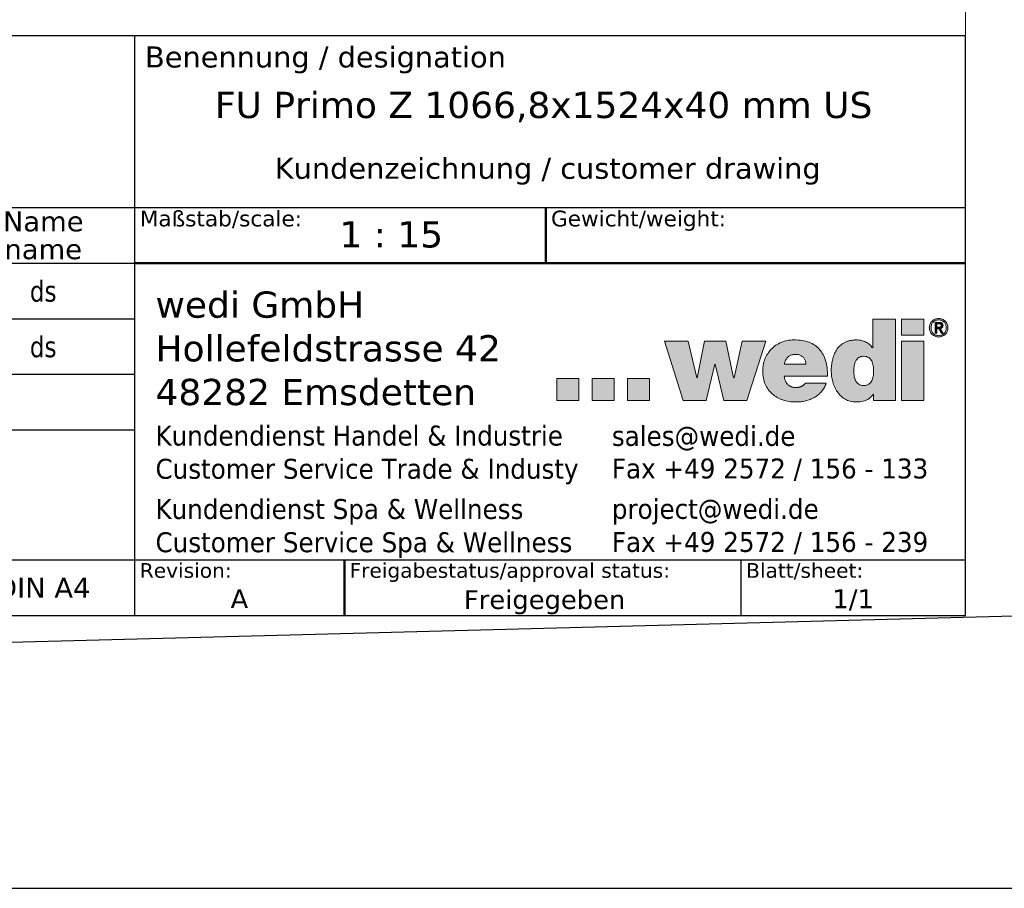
# Model space of a CAD drawing. Header units: millimetres. Extents: x -11430 to 11430, y -300 to 4365.
# Tile 3 of 31: x 1708 to 3116, y -300 to 942. Entities that reach past the tile are written whole.
import ezdxf
from ezdxf.enums import TextEntityAlignment as Align

# ---------------------------------------------------------------- set-up
doc = ezdxf.new("R2010")
doc.units = ezdxf.units.MM
doc.header["$LTSCALE"] = 15
for name, color, linetype, lineweight in [('AM_BOR', 7, 'Continuous', 25), ('Ebene 1', 7, 'Continuous', 25), ('Rahmen (ISO)', 7, 'Continuous', 70), ('Schraffur (ISO)', 7, 'Continuous', 18), ('Titel (ISO)', 7, 'Continuous', 50)]:
    doc.layers.add(name, color=color, linetype=linetype, lineweight=lineweight)
doc.styles.add('Notiztext 3.5', font='verdana.ttf')
doc.styles.add('Pfeiltext', font='verdana.ttf')
doc.styles.get("Standard").update_dxf_attribs({"font": 'verdana.ttf'})
doc.styles.add('Textstil119', font='verdana.ttf')
doc.styles.add('Textstil120', font='verdana.ttf')
doc.styles.add('Textstil47', font='verdana.ttf')
doc.styles.add('Textstil48', font='verdana.ttf')
doc.styles.add('Textstil61', font='verdana.ttf')
doc.styles.add('Textstil64', font='verdana.ttf', dxfattribs={"width": 0.8})
doc.styles.add('Textstil75', font='verdana.ttf')
doc.styles.add('Textstil82', font='verdana.ttf')

# ---------------------------------------------------------------- blocks, each defined once
blk = doc.blocks.new('Ränder wedi_Zeichnungsrahmen')
at = {"layer": 'Rahmen (ISO)', "color": 208, "lineweight": 18, "true_color": 0x400040}
for p, q in [((204, 6), (204, 291)), ((20, 6), (204, 6))]:
    blk.add_line(p, q, dxfattribs=at)
blk = doc.blocks.new('Schriftfelder wedi Standard - Inch_Zoll ohne Toleranz')
at = {"layer": 'Schraffur (ISO)'}
h = blk.add_hatch(color=256, dxfattribs=at)
edge = h.paths.add_edge_path(flags=0)
edge.add_spline(control_points=[(-14.527, 20.668), (-14.439, 20.669), (-14.272, 20.686), (-14.05, 20.781), (-13.88, 20.929), (-13.756, 21.117), (-13.67, 21.333), (-13.597, 21.652), (-13.571, 22.068), (-13.597, 22.484), (-13.67, 22.799), (-13.756, 23.014), (-13.88, 23.201), (-14.05, 23.349), (-14.272, 23.443), (-14.527, 23.47), (-14.781, 23.443), (-15.002, 23.349), (-15.172, 23.201), (-15.296, 23.014), (-15.381, 22.799), (-15.454, 22.484), (-15.48, 22.068), (-15.454, 21.652), (-15.382, 21.333), (-15.296, 21.117), (-15.172, 20.929), (-15.002, 20.78), (-14.781, 20.687), (-14.615, 20.667), (-14.527, 20.668)], knot_values=[0, 0, 0, 0, 0.034699, 0.064914, 0.09345, 0.122379, 0.152717, 0.184596, 0.250776, 0.316162, 0.347791, 0.377961, 0.406791, 0.435283, 0.465485, 0.500184, 0.534837, 0.564994, 0.593447, 0.62225, 0.652404, 0.684024, 0.749407, 0.815585, 0.847456, 0.877777, 0.906678, 0.935176, 0.965345, 1, 1, 1, 1], degree=3, periodic=0)
edge = h.paths.add_edge_path()
edge.add_line((-13.656, 26.998), (-13.656, 24.262))
edge.add_line((-13.656, 24.262), (-13.679, 24.262))
edge.add_spline(control_points=[(-13.679, 24.262), (-13.77, 24.374), (-13.952, 24.601), (-14.329, 24.839), (-14.758, 24.991), (-15.178, 25.033), (-15.551, 25.012), (-15.861, 24.96), (-16.141, 24.874), (-16.47, 24.723), (-16.823, 24.464), (-17.145, 24.062), (-17.373, 23.604), (-17.522, 23.11), (-17.603, 22.602), (-17.63, 22.082), (-17.595, 21.555), (-17.487, 21.028), (-17.306, 20.524), (-17.051, 20.064), (-16.718, 19.666), (-16.304, 19.352), (-15.896, 19.186), (-15.539, 19.117), (-15.229, 19.1), (-14.909, 19.116), (-14.603, 19.165), (-14.349, 19.242), (-14.083, 19.37), (-13.827, 19.576), (-13.675, 19.773), (-13.604, 19.866)], knot_values=[0, 0, 0, 0, 0.043155, 0.086739, 0.131645, 0.17854, 0.212404, 0.243573, 0.272592, 0.299996, 0.351779, 0.402206, 0.453011, 0.504581, 0.556321, 0.607002, 0.660443, 0.714379, 0.767879, 0.820311, 0.871582, 0.922422, 0.974633, 1.002175, 1.0312, 1.067419, 1.097992, 1.124095, 1.146867, 1.186159, 1.221249, 1.221249, 1.221249, 1.221249], degree=3, periodic=0)
edge.add_line((-13.604, 19.866), (-13.582, 19.866))
edge.add_line((-13.582, 19.866), (-13.582, 19.247))
edge.add_line((-13.582, 19.247), (-11.509, 19.247))
edge.add_line((-11.509, 19.247), (-11.509, 26.998))
edge.add_line((-11.509, 26.998), (-13.656, 26.998))
for points in [[(-10.933, 25.488), (-10.933, 26.998), (-8.782, 26.998), (-8.782, 25.488)], [(-33.503, 24.892), (-31.744, 19.257), (-29.539, 19.257), (-28.704, 22.721), (-28.683, 22.721), (-27.867, 19.257), (-25.665, 19.257), (-23.872, 24.892), (-26.109, 24.892), (-26.89, 21.408), (-26.934, 21.408), (-27.683, 24.892), (-29.692, 24.892), (-30.407, 21.408), (-30.428, 21.408), (-31.264, 24.892)], [(-10.933, 19.257), (-8.782, 19.257), (-8.782, 24.89), (-10.933, 24.89)], [(-41.677, 21.339), (-43.778, 21.339), (-43.778, 19.238), (-41.677, 19.238)], [(-38.316, 21.339), (-40.418, 21.339), (-40.418, 19.257), (-38.316, 19.257)], [(-34.957, 21.339), (-34.957, 19.257), (-37.057, 19.257), (-37.057, 21.339)]]:
    blk.add_hatch(color=256, dxfattribs=at).paths.add_polyline_path(points)
h = blk.add_hatch(color=256, dxfattribs=at)
edge = h.paths.add_edge_path(flags=0)
edge.add_spline(control_points=[(-8.056, 25.886), (-8.038, 25.84), (-7.994, 25.755), (-7.905, 25.643), (-7.797, 25.551), (-7.671, 25.48), (-7.53, 25.438), (-7.382, 25.423), (-7.234, 25.439), (-7.094, 25.48), (-6.97, 25.551), (-6.863, 25.643), (-6.772, 25.754), (-6.709, 25.886), (-6.664, 26.031), (-6.653, 26.186), (-6.664, 26.339), (-6.71, 26.481), (-6.772, 26.612), (-6.863, 26.721), (-6.97, 26.813), (-7.095, 26.882), (-7.234, 26.926), (-7.382, 26.938), (-7.531, 26.926), (-7.671, 26.881), (-7.797, 26.814), (-7.904, 26.722), (-7.994, 26.611), (-8.06, 26.482), (-8.104, 26.339), (-8.117, 26.186), (-8.104, 26.031), (-8.074, 25.932), (-8.056, 25.886)], knot_values=[-1, -1, -1, -1, -0.968769, -0.938514, -0.908528, -0.877859, -0.846824, -0.81451, -0.782845, -0.751665, -0.721347, -0.691382, -0.661076, -0.630076, -0.597827, -0.563882, -0.531049, -0.499298, -0.468506, -0.438444, -0.408565, -0.3784, -0.347161, -0.315526, -0.283241, -0.252147, -0.221629, -0.19173, -0.161719, -0.130694, -0.098997, -0.066153, -0.032195, 0, 0, 0, 0], degree=3, periodic=0)
edge = h.paths.add_edge_path()
edge.add_spline(control_points=[(-8.201, 26.533), (-8.224, 26.48), (-8.261, 26.366), (-8.279, 26.186), (-8.261, 26.004), (-8.207, 25.833), (-8.122, 25.681), (-8.013, 25.548), (-7.88, 25.442), (-7.727, 25.362), (-7.559, 25.312), (-7.381, 25.294), (-7.204, 25.312), (-7.037, 25.362), (-6.885, 25.442), (-6.754, 25.549), (-6.645, 25.68), (-6.563, 25.834), (-6.506, 26.004), (-6.492, 26.186), (-6.507, 26.366), (-6.563, 26.534), (-6.645, 26.686), (-6.754, 26.816), (-6.885, 26.923), (-7.037, 27.003), (-7.204, 27.055), (-7.381, 27.069), (-7.559, 27.054), (-7.727, 27.003), (-7.879, 26.922), (-8.013, 26.817), (-8.122, 26.685), (-8.177, 26.585), (-8.201, 26.533)], knot_values=[0, 0, 0, 0, 0.031498, 0.063871, 0.097255, 0.129121, 0.16021, 0.19058, 0.221045, 0.251572, 0.283155, 0.315097, 0.34707, 0.378466, 0.408835, 0.43896, 0.469377, 0.500279, 0.532169, 0.565531, 0.597881, 0.629403, 0.660135, 0.690407, 0.720506, 0.750951, 0.782355, 0.814304, 0.846223, 0.877814, 0.908416, 0.938856, 0.96908, 1, 1, 1, 1], degree=3, periodic=0)
h = blk.add_hatch(color=256, dxfattribs=at)
edge = h.paths.add_edge_path(flags=0)
edge.add_spline(control_points=[(-7.396, 26.241), (-7.373, 26.241), (-7.328, 26.242), (-7.272, 26.245), (-7.232, 26.255), (-7.206, 26.265), (-7.182, 26.281), (-7.161, 26.3), (-7.143, 26.323), (-7.131, 26.352), (-7.126, 26.386), (-7.125, 26.421), (-7.129, 26.454), (-7.138, 26.481), (-7.152, 26.503), (-7.169, 26.521), (-7.189, 26.536), (-7.219, 26.551), (-7.262, 26.564), (-7.308, 26.567), (-7.34, 26.569), (-7.357, 26.569), (-7.371, 26.569), (-7.397, 26.569), (-7.437, 26.569), (-7.487, 26.569), (-7.526, 26.57), (-7.552, 26.569), (-7.561, 26.57), (-7.569, 26.569), (-7.564, 26.553), (-7.568, 26.535), (-7.565, 26.49), (-7.567, 26.427), (-7.567, 26.36), (-7.566, 26.31), (-7.567, 26.279), (-7.564, 26.259), (-7.569, 26.244), (-7.563, 26.24), (-7.549, 26.243), (-7.509, 26.239), (-7.46, 26.242), (-7.417, 26.241), (-7.402, 26.241), (-7.397, 26.241), (-7.396, 26.241)], knot_values=[-1, -1, -1, -1, -0.950287, -0.902175, -0.881324, -0.861242, -0.841051, -0.820798, -0.800643, -0.77928, -0.753999, -0.726464, -0.703741, -0.683998, -0.665669, -0.648191, -0.630877, -0.612858, -0.575671, -0.535024, -0.514517, -0.506166, -0.497845, -0.484984, -0.450288, -0.411369, -0.377517, -0.365396, -0.358025, -0.356271, -0.348826, -0.333239, -0.311301, -0.255536, -0.195862, -0.169038, -0.146611, -0.130372, -0.122114, -0.120862, -0.115361, -0.09364, -0.033314, -0.009567, -0.002546, 0, 0, 0, 0], degree=3, periodic=0)
edge = h.paths.add_edge_path()
edge.add_spline(control_points=[(-7.327, 26.698), (-7.33, 26.698), (-7.342, 26.698), (-7.385, 26.698), (-7.493, 26.697), (-7.607, 26.703), (-7.695, 26.696), (-7.717, 26.702), (-7.737, 26.688), (-7.717, 26.636), (-7.731, 26.564), (-7.723, 26.403), (-7.728, 26.183), (-7.724, 25.961), (-7.729, 25.803), (-7.721, 25.726), (-7.733, 25.681), (-7.721, 25.661), (-7.676, 25.677), (-7.631, 25.662), (-7.591, 25.67), (-7.563, 25.663), (-7.568, 25.686), (-7.564, 25.728), (-7.568, 25.817), (-7.564, 25.925), (-7.57, 26.019), (-7.563, 26.075), (-7.572, 26.103), (-7.552, 26.116), (-7.522, 26.108), (-7.481, 26.112), (-7.44, 26.109), (-7.41, 26.114), (-7.387, 26.104), (-7.376, 26.074), (-7.335, 26.02), (-7.28, 25.925), (-7.208, 25.817), (-7.156, 25.728), (-7.124, 25.687), (-7.115, 25.663), (-7.089, 25.67), (-7.043, 25.663), (-6.996, 25.678), (-6.95, 25.661), (-6.939, 25.674), (-6.967, 25.693), (-6.979, 25.727), (-7.029, 25.797), (-7.09, 25.896), (-7.151, 25.993), (-7.201, 26.065), (-7.214, 26.096), (-7.244, 26.124), (-7.21, 26.126), (-7.172, 26.135), (-7.107, 26.156), (-7.043, 26.197), (-6.99, 26.259), (-6.966, 26.344), (-6.964, 26.439), (-6.982, 26.533), (-7.031, 26.611), (-7.108, 26.665), (-7.21, 26.694), (-7.285, 26.698), (-7.327, 26.698)], knot_values=[0, 0, 0, 0, 0.002245, 0.008381, 0.028737, 0.076631, 0.084863, 0.089802, 0.091023, 0.100424, 0.119095, 0.14472, 0.207559, 0.270398, 0.296023, 0.314694, 0.324094, 0.324881, 0.330158, 0.349348, 0.357504, 0.360862, 0.363355, 0.37017, 0.392777, 0.420703, 0.445969, 0.455111, 0.460597, 0.462607, 0.46991, 0.48027, 0.49063, 0.497933, 0.500569, 0.507069, 0.517903, 0.547843, 0.580935, 0.607723, 0.615799, 0.618754, 0.622345, 0.631066, 0.651586, 0.657229, 0.657615, 0.662568, 0.672404, 0.685905, 0.71901, 0.752116, 0.765617, 0.775453, 0.780406, 0.783475, 0.792867, 0.810732, 0.827868, 0.845154, 0.864227, 0.887328, 0.909172, 0.928704, 0.948581, 0.97168, 1, 1, 1, 1], degree=3, periodic=0)
h = blk.add_hatch(color=256, dxfattribs=at)
edge = h.paths.add_edge_path(flags=0)
edge.add_spline(control_points=[(-20.984, 23.645), (-20.934, 23.645), (-20.834, 23.638), (-20.691, 23.606), (-20.56, 23.555), (-20.44, 23.486), (-20.334, 23.401), (-20.241, 23.302), (-20.165, 23.191), (-20.105, 23.067), (-20.065, 22.937), (-20.037, 22.812), (-20.048, 22.749), (-20.032, 22.698), (-20.054, 22.7), (-20.082, 22.698), (-20.134, 22.699), (-20.206, 22.699), (-20.335, 22.699), (-20.529, 22.699), (-20.787, 22.699), (-21.065, 22.699), (-21.344, 22.699), (-21.602, 22.699), (-21.795, 22.699), (-21.925, 22.699), (-21.996, 22.7), (-22.05, 22.698), (-22.075, 22.701), (-22.093, 22.698), (-22.088, 22.713), (-22.086, 22.745), (-22.063, 22.838), (-22.03, 22.962), (-21.971, 23.103), (-21.898, 23.229), (-21.81, 23.339), (-21.708, 23.433), (-21.591, 23.51), (-21.459, 23.57), (-21.313, 23.613), (-21.153, 23.639), (-21.042, 23.644), (-20.984, 23.645)], knot_values=[-1, -1, -1, -1, -0.970522, -0.942344, -0.915116, -0.888531, -0.86232, -0.836254, -0.810128, -0.783754, -0.756945, -0.729507, -0.715477, -0.710748, -0.709678, -0.703909, -0.693711, -0.679576, -0.661996, -0.618469, -0.567069, -0.511731, -0.456394, -0.404994, -0.361467, -0.343887, -0.329752, -0.319554, -0.313785, -0.312715, -0.311324, -0.307144, -0.290779, -0.259629, -0.230295, -0.20237, -0.17536, -0.148701, -0.121787, -0.094005, -0.064779, -0.033592, 0, 0, 0, 0], degree=3, periodic=0)
edge = h.paths.add_edge_path()
edge.add_line((-17.978, 21.582), (-22.101, 21.582))
edge.add_spline(control_points=[(-22.101, 21.582), (-22.097, 21.542), (-22.089, 21.465), (-22.067, 21.351), (-22.039, 21.243), (-22.003, 21.14), (-21.96, 21.043), (-21.91, 20.953), (-21.852, 20.869), (-21.786, 20.792), (-21.714, 20.723), (-21.634, 20.662), (-21.547, 20.609), (-21.452, 20.564), (-21.35, 20.529), (-21.242, 20.504), (-21.126, 20.488), (-21.046, 20.486), (-21.005, 20.485)], knot_values=[0, 0, 0, 0, 0.011871, 0.023383, 0.034556, 0.045416, 0.055995, 0.066338, 0.076497, 0.086536, 0.096528, 0.106556, 0.116711, 0.12709, 0.137793, 0.148921, 0.160571, 0.172839, 0.172839, 0.172839, 0.172839], degree=3, periodic=0)
edge.add_spline(control_points=[(-21.005, 20.485), (-20.983, 20.486), (-20.939, 20.486), (-20.873, 20.491), (-20.807, 20.499), (-20.742, 20.509), (-20.677, 20.523), (-20.613, 20.54), (-20.55, 20.561), (-20.489, 20.584), (-20.43, 20.61), (-20.374, 20.64), (-20.32, 20.673), (-20.269, 20.709), (-20.222, 20.748), (-20.179, 20.791), (-20.139, 20.836), (-20.116, 20.87), (-20.105, 20.886)], knot_values=[0, 0, 0, 0, 0.006559, 0.013169, 0.01981, 0.026462, 0.033107, 0.039727, 0.046304, 0.052825, 0.059279, 0.065656, 0.071951, 0.078166, 0.084304, 0.090378, 0.096407, 0.102416, 0.102416, 0.102416, 0.102416], degree=3, periodic=0)
edge.add_line((-20.105, 20.886), (-18.097, 20.886))
edge.add_spline(control_points=[(-18.097, 20.886), (-18.157, 20.741), (-18.274, 20.458), (-18.54, 20.089), (-18.858, 19.779), (-19.224, 19.529), (-19.628, 19.338), (-20.064, 19.203), (-20.523, 19.123), (-21.055, 19.094), (-21.639, 19.136), (-22.245, 19.281), (-22.791, 19.522), (-23.263, 19.856), (-23.65, 20.283), (-23.939, 20.799), (-24.118, 21.398), (-24.174, 22.026), (-24.12, 22.644), (-23.959, 23.208), (-23.699, 23.719), (-23.347, 24.165), (-22.909, 24.533), (-22.394, 24.811), (-21.808, 24.987), (-21.131, 25.042), (-20.427, 24.991), (-19.747, 24.825), (-19.177, 24.539), (-18.719, 24.139), (-18.374, 23.633), (-18.139, 23.029), (-18, 22.334), (-17.985, 21.841), (-17.978, 21.582)], knot_values=[0, 0, 0, 0, 0.046845, 0.091634, 0.135518, 0.17939, 0.223861, 0.269282, 0.315783, 0.363338, 0.42883, 0.490658, 0.549548, 0.606552, 0.663102, 0.721003, 0.78232, 0.849198, 0.909267, 0.967289, 1.024005, 1.080171, 1.136634, 1.194396, 1.254659, 1.318825, 1.396987, 1.465551, 1.527499, 1.586411, 1.646022, 1.709592, 1.779523, 1.85736, 1.85736, 1.85736, 1.85736], degree=3, periodic=0)
at = {"layer": 'AM_BOR', "color": 7}
for p, q in [((-4.835, 53.996), (-188.835, 53.996)), ((-84.035, 53.996), (-84.035, -1.254)), ((-4.835, -1.254), (-4.835, 53.996)), ((-188.835, 37.646), (-4.835, 37.646)), ((-130.135, 4.046), (-4.835, 4.046)), ((-26.235, 4.046), (-26.235, -1.254)), ((-188.835, -1.254), (-4.835, -1.254))]:
    blk.add_line(p, q, dxfattribs=at)
at = {"layer": 'AM_BOR'}
for p, q in [((-130.135, 32.346), (-84.035, 32.346)), ((-130.135, 27.046), (-84.035, 27.046)), ((-130.135, 21.746), (-84.035, 21.746)), ((-130.135, 16.446), (-84.035, 16.446))]:
    blk.add_line(p, q, dxfattribs=at)
at = {"layer": 'Ebene 1', "lineweight": 5}
for p, q in [((-10.933, 25.488), (-10.933, 26.998)), ((-10.933, 26.998), (-8.782, 26.998)), ((-8.782, 26.998), (-8.782, 25.488)), ((-8.782, 25.488), (-10.933, 25.488)), ((-31.744, 19.257), (-33.503, 24.892)), ((-33.503, 24.892), (-31.264, 24.892)), ((-31.264, 24.892), (-30.428, 21.408)), ((-30.407, 21.408), (-29.692, 24.892)), ((-29.692, 24.892), (-27.683, 24.892)), ((-27.683, 24.892), (-26.934, 21.408)), ((-26.89, 21.408), (-26.109, 24.892)), ((-26.109, 24.892), (-23.872, 24.892)), ((-23.872, 24.892), (-25.665, 19.257)), ((-10.933, 19.257), (-10.933, 24.89)), ((-10.933, 24.89), (-8.782, 24.89)), ((-8.782, 24.89), (-8.782, 19.257)), ((-28.704, 22.721), (-29.539, 19.257)), ((-28.683, 22.721), (-28.704, 22.721)), ((-27.867, 19.257), (-28.683, 22.721)), ((-41.677, 21.339), (-43.778, 21.339)), ((-43.778, 21.339), (-43.778, 19.238)), ((-41.677, 19.238), (-41.677, 21.339)), ((-38.316, 21.339), (-40.418, 21.339)), ((-40.418, 21.339), (-40.418, 19.257)), ((-38.316, 19.257), (-38.316, 21.339)), ((-37.057, 21.339), (-37.057, 19.257)), ((-34.957, 21.339), (-37.057, 21.339)), ((-34.957, 19.257), (-34.957, 21.339)), ((-30.428, 21.408), (-30.407, 21.408)), ((-26.934, 21.408), (-26.89, 21.408)), ((-43.778, 19.238), (-41.677, 19.238)), ((-40.418, 19.257), (-38.316, 19.257)), ((-37.057, 19.257), (-34.957, 19.257)), ((-29.539, 19.257), (-31.744, 19.257)), ((-25.665, 19.257), (-27.867, 19.257)), ((-8.782, 19.257), (-10.933, 19.257))]:
    blk.add_line(p, q, dxfattribs=at)
for points in [[(-13.656, 26.998), (-13.656, 26.99), (-13.656, 26.968), (-13.656, 26.931), (-13.656, 26.881), (-13.656, 26.819), (-13.656, 26.746), (-13.656, 26.663), (-13.656, 26.571), (-13.656, 26.364), (-13.656, 26.132), (-13.656, 25.63), (-13.656, 25.128), (-13.656, 24.896), (-13.656, 24.689), (-13.656, 24.597), (-13.656, 24.514), (-13.656, 24.441), (-13.656, 24.379), (-13.656, 24.329), (-13.656, 24.293), (-13.656, 24.27), (-13.656, 24.262)], [(-11.509, 26.998), (-11.515, 26.998), (-11.533, 26.998), (-11.562, 26.998), (-11.601, 26.998), (-11.65, 26.998), (-11.707, 26.998), (-11.772, 26.998), (-11.844, 26.998), (-12.007, 26.998), (-12.188, 26.998), (-12.583, 26.998), (-12.977, 26.998), (-13.158, 26.998), (-13.321, 26.998), (-13.393, 26.998), (-13.458, 26.998), (-13.515, 26.998), (-13.564, 26.998), (-13.603, 26.998), (-13.632, 26.998), (-13.65, 26.998), (-13.656, 26.998)], [(-11.509, 19.247), (-11.509, 19.27), (-11.509, 19.334), (-11.509, 19.439), (-11.509, 19.58), (-11.509, 19.756), (-11.509, 19.963), (-11.509, 20.198), (-11.509, 20.458), (-11.509, 21.045), (-11.509, 21.7), (-11.509, 23.123), (-11.509, 24.546), (-11.509, 25.201), (-11.509, 25.787), (-11.509, 26.048), (-11.509, 26.283), (-11.509, 26.49), (-11.509, 26.665), (-11.509, 26.807), (-11.509, 26.911), (-11.509, 26.976), (-11.509, 26.998)], [(-17.978, 21.582), (-18.024, 22.359), (-18.163, 23.044), (-18.401, 23.634), (-18.739, 24.124), (-19.183, 24.512), (-19.734, 24.794), (-20.398, 24.965), (-21.178, 25.023), (-21.816, 24.963), (-22.394, 24.789), (-22.902, 24.514), (-23.334, 24.151), (-23.682, 23.71), (-23.94, 23.205), (-24.1, 22.647), (-24.155, 22.049), (-24.093, 21.383), (-23.915, 20.797), (-23.63, 20.292), (-23.251, 19.873), (-22.787, 19.542), (-22.249, 19.302), (-21.648, 19.155), (-20.995, 19.106), (-20.52, 19.133), (-20.062, 19.213), (-19.629, 19.349), (-19.228, 19.54), (-18.866, 19.789), (-18.552, 20.095), (-18.293, 20.461), (-18.097, 20.886)], [(-13.679, 24.262), (-13.968, 24.583), (-14.332, 24.822), (-14.756, 24.972), (-15.222, 25.023), (-15.56, 25.005), (-15.867, 24.952), (-16.144, 24.866), (-16.393, 24.751), (-16.81, 24.445), (-17.129, 24.054), (-17.359, 23.601), (-17.51, 23.108), (-17.594, 22.597), (-17.62, 22.091), (-17.583, 21.558), (-17.474, 21.03), (-17.292, 20.527), (-17.035, 20.07), (-16.703, 19.679), (-16.296, 19.374), (-15.813, 19.176), (-15.543, 19.124), (-15.253, 19.106), (-14.891, 19.124), (-14.59, 19.174), (-14.341, 19.252), (-14.136, 19.352), (-13.828, 19.596), (-13.604, 19.866)], [(-13.656, 24.262), (-13.656, 24.262), (-13.657, 24.262), (-13.657, 24.262), (-13.657, 24.262), (-13.658, 24.262), (-13.658, 24.262), (-13.659, 24.262), (-13.66, 24.262), (-13.662, 24.262), (-13.664, 24.262), (-13.668, 24.262), (-13.672, 24.262), (-13.674, 24.262), (-13.676, 24.262), (-13.677, 24.262), (-13.677, 24.262), (-13.678, 24.262), (-13.678, 24.262), (-13.679, 24.262), (-13.679, 24.262), (-13.679, 24.262), (-13.679, 24.262)], [(-21.005, 20.485), (-21.127, 20.491), (-21.243, 20.506), (-21.351, 20.532), (-21.452, 20.567), (-21.546, 20.611), (-21.633, 20.663), (-21.713, 20.724), (-21.785, 20.793), (-21.85, 20.87), (-21.908, 20.953), (-21.958, 21.043), (-22.002, 21.14), (-22.037, 21.243), (-22.066, 21.351), (-22.087, 21.464), (-22.101, 21.582)], [(-22.101, 21.582), (-22.089, 21.582), (-22.054, 21.582), (-21.999, 21.582), (-21.923, 21.582), (-21.83, 21.582), (-21.72, 21.582), (-21.595, 21.582), (-21.456, 21.582), (-21.144, 21.582), (-20.796, 21.582), (-20.039, 21.582), (-19.282, 21.582), (-18.934, 21.582), (-18.622, 21.582), (-18.483, 21.582), (-18.358, 21.582), (-18.248, 21.582), (-18.155, 21.582), (-18.08, 21.582), (-18.024, 21.582), (-17.99, 21.582), (-17.978, 21.582)], [(-20.105, 20.886), (-20.14, 20.837), (-20.179, 20.791), (-20.223, 20.749), (-20.27, 20.71), (-20.32, 20.674), (-20.374, 20.641), (-20.43, 20.611), (-20.489, 20.584), (-20.55, 20.561), (-20.613, 20.541), (-20.677, 20.524), (-20.742, 20.51), (-20.807, 20.499), (-20.873, 20.491), (-20.939, 20.487), (-21.005, 20.485)], [(-18.097, 20.886), (-18.102, 20.886), (-18.119, 20.886), (-18.146, 20.886), (-18.183, 20.886), (-18.228, 20.886), (-18.282, 20.886), (-18.343, 20.886), (-18.41, 20.886), (-18.563, 20.886), (-18.732, 20.886), (-19.101, 20.886), (-19.47, 20.886), (-19.639, 20.886), (-19.791, 20.886), (-19.859, 20.886), (-19.92, 20.886), (-19.973, 20.886), (-20.019, 20.886), (-20.056, 20.886), (-20.083, 20.886), (-20.099, 20.886), (-20.105, 20.886)], [(-13.604, 19.866), (-13.604, 19.866), (-13.604, 19.866), (-13.603, 19.866), (-13.603, 19.866), (-13.603, 19.866), (-13.602, 19.866), (-13.601, 19.866), (-13.6, 19.866), (-13.599, 19.866), (-13.597, 19.866), (-13.593, 19.866), (-13.589, 19.866), (-13.587, 19.866), (-13.585, 19.866), (-13.584, 19.866), (-13.584, 19.866), (-13.583, 19.866), (-13.583, 19.866), (-13.582, 19.866), (-13.582, 19.866), (-13.582, 19.866), (-13.582, 19.866)], [(-13.582, 19.866), (-13.582, 19.864), (-13.582, 19.859), (-13.582, 19.851), (-13.582, 19.84), (-13.582, 19.826), (-13.582, 19.809), (-13.582, 19.79), (-13.582, 19.769), (-13.582, 19.723), (-13.582, 19.67), (-13.582, 19.557), (-13.582, 19.443), (-13.582, 19.391), (-13.582, 19.344), (-13.582, 19.323), (-13.582, 19.304), (-13.582, 19.288), (-13.582, 19.274), (-13.582, 19.263), (-13.582, 19.254), (-13.582, 19.249), (-13.582, 19.247)], [(-13.582, 19.247), (-13.576, 19.247), (-13.558, 19.247), (-13.53, 19.247), (-13.492, 19.247), (-13.446, 19.247), (-13.39, 19.247), (-13.327, 19.247), (-13.258, 19.247), (-13.101, 19.247), (-12.926, 19.247), (-12.545, 19.247), (-12.165, 19.247), (-11.989, 19.247), (-11.833, 19.247), (-11.763, 19.247), (-11.7, 19.247), (-11.645, 19.247), (-11.598, 19.247), (-11.56, 19.247), (-11.532, 19.247), (-11.515, 19.247), (-11.509, 19.247)]]:
    blk.add_spline(points, degree=3, dxfattribs=at)
for points, knots in [([(-8.201, 26.533), (-8.177, 26.585), (-8.122, 26.685), (-8.013, 26.817), (-7.879, 26.922), (-7.727, 27.003), (-7.559, 27.054), (-7.381, 27.069), (-7.204, 27.055), (-7.037, 27.003), (-6.885, 26.923), (-6.754, 26.816), (-6.645, 26.686), (-6.563, 26.534), (-6.507, 26.366), (-6.492, 26.186), (-6.506, 26.004), (-6.563, 25.834), (-6.645, 25.68), (-6.754, 25.549), (-6.885, 25.442), (-7.037, 25.362), (-7.204, 25.312), (-7.381, 25.294), (-7.559, 25.312), (-7.727, 25.362), (-7.88, 25.442), (-8.013, 25.548), (-8.122, 25.681), (-8.207, 25.833), (-8.261, 26.004), (-8.279, 26.186), (-8.261, 26.366), (-8.224, 26.48), (-8.201, 26.533)], [0, 0, 0, 0, 0.03092, 0.061144, 0.091584, 0.122186, 0.153777, 0.185696, 0.217645, 0.249049, 0.279494, 0.309593, 0.339865, 0.370597, 0.402119, 0.434469, 0.467831, 0.499721, 0.530623, 0.56104, 0.591165, 0.621534, 0.65293, 0.684903, 0.716845, 0.748428, 0.778955, 0.80942, 0.83979, 0.870879, 0.902745, 0.936129, 0.968502, 1, 1, 1, 1]), ([(-8.056, 25.886), (-8.038, 25.84), (-7.994, 25.755), (-7.905, 25.643), (-7.797, 25.551), (-7.671, 25.48), (-7.53, 25.438), (-7.382, 25.423), (-7.234, 25.439), (-7.094, 25.48), (-6.97, 25.551), (-6.863, 25.643), (-6.772, 25.754), (-6.709, 25.886), (-6.664, 26.031), (-6.653, 26.186), (-6.664, 26.339), (-6.71, 26.481), (-6.772, 26.612), (-6.863, 26.721), (-6.97, 26.813), (-7.095, 26.882), (-7.234, 26.926), (-7.382, 26.938), (-7.531, 26.926), (-7.671, 26.881), (-7.797, 26.814), (-7.904, 26.722), (-7.994, 26.611), (-8.06, 26.482), (-8.104, 26.339), (-8.117, 26.186), (-8.104, 26.031), (-8.074, 25.932), (-8.056, 25.886)], [0, 0, 0, 0, 0.031231, 0.061486, 0.091472, 0.122141, 0.153176, 0.18549, 0.217155, 0.248335, 0.278653, 0.308618, 0.338924, 0.369924, 0.402173, 0.436118, 0.468951, 0.500702, 0.531494, 0.561556, 0.591435, 0.6216, 0.652839, 0.684474, 0.716759, 0.747853, 0.778371, 0.80827, 0.838281, 0.869306, 0.901003, 0.933847, 0.967805, 1, 1, 1, 1]), ([(-7.327, 26.698), (-7.285, 26.698), (-7.21, 26.694), (-7.108, 26.665), (-7.031, 26.611), (-6.982, 26.533), (-6.964, 26.439), (-6.966, 26.344), (-6.99, 26.259), (-7.043, 26.197), (-7.107, 26.156), (-7.172, 26.135), (-7.21, 26.126), (-7.244, 26.124), (-7.214, 26.096), (-7.201, 26.065), (-7.151, 25.993), (-7.09, 25.896), (-7.029, 25.797), (-6.979, 25.727), (-6.967, 25.693), (-6.939, 25.674), (-6.95, 25.661), (-6.996, 25.678), (-7.043, 25.663), (-7.089, 25.67), (-7.115, 25.663), (-7.124, 25.687), (-7.156, 25.728), (-7.208, 25.817), (-7.28, 25.925), (-7.335, 26.02), (-7.376, 26.074), (-7.387, 26.104), (-7.41, 26.114), (-7.44, 26.109), (-7.481, 26.112), (-7.522, 26.108), (-7.552, 26.116), (-7.572, 26.103), (-7.563, 26.075), (-7.57, 26.019), (-7.564, 25.925), (-7.568, 25.817), (-7.564, 25.728), (-7.568, 25.686), (-7.563, 25.663), (-7.591, 25.67), (-7.631, 25.662), (-7.676, 25.677), (-7.721, 25.661), (-7.733, 25.681), (-7.721, 25.726), (-7.729, 25.803), (-7.724, 25.961), (-7.728, 26.183), (-7.723, 26.403), (-7.731, 26.564), (-7.717, 26.636), (-7.737, 26.688), (-7.717, 26.702), (-7.695, 26.696), (-7.607, 26.703), (-7.493, 26.697), (-7.385, 26.698), (-7.342, 26.698), (-7.33, 26.698), (-7.327, 26.698)], [0, 0, 0, 0, 0.02832, 0.051419, 0.071296, 0.090828, 0.112672, 0.135773, 0.154846, 0.172132, 0.189268, 0.207133, 0.216525, 0.219594, 0.224547, 0.234383, 0.247884, 0.28099, 0.314095, 0.327596, 0.337432, 0.342385, 0.342771, 0.348414, 0.368934, 0.377655, 0.381246, 0.384201, 0.392277, 0.419065, 0.452157, 0.482097, 0.492931, 0.499431, 0.502067, 0.50937, 0.51973, 0.53009, 0.537393, 0.539403, 0.544889, 0.554031, 0.579297, 0.607223, 0.62983, 0.636645, 0.639138, 0.642496, 0.650652, 0.669842, 0.675119, 0.675906, 0.685306, 0.703977, 0.729602, 0.792441, 0.85528, 0.880905, 0.899576, 0.908977, 0.910198, 0.915137, 0.923369, 0.971263, 0.991619, 0.997755, 1, 1, 1, 1]), ([(-7.396, 26.241), (-7.373, 26.241), (-7.328, 26.242), (-7.272, 26.245), (-7.232, 26.255), (-7.206, 26.265), (-7.182, 26.281), (-7.161, 26.3), (-7.143, 26.323), (-7.131, 26.352), (-7.126, 26.386), (-7.125, 26.421), (-7.129, 26.454), (-7.138, 26.481), (-7.152, 26.503), (-7.169, 26.521), (-7.189, 26.536), (-7.219, 26.551), (-7.262, 26.564), (-7.308, 26.567), (-7.34, 26.569), (-7.357, 26.569), (-7.371, 26.569), (-7.397, 26.569), (-7.437, 26.569), (-7.487, 26.569), (-7.526, 26.57), (-7.552, 26.569), (-7.561, 26.57), (-7.569, 26.569), (-7.564, 26.553), (-7.568, 26.535), (-7.565, 26.49), (-7.567, 26.427), (-7.567, 26.36), (-7.566, 26.31), (-7.567, 26.279), (-7.564, 26.259), (-7.569, 26.244), (-7.563, 26.24), (-7.549, 26.243), (-7.509, 26.239), (-7.46, 26.242), (-7.417, 26.241), (-7.402, 26.241), (-7.397, 26.241), (-7.396, 26.241)], [0, 0, 0, 0, 0.049713, 0.097825, 0.118676, 0.138758, 0.158949, 0.179202, 0.199357, 0.22072, 0.246001, 0.273536, 0.296259, 0.316002, 0.334331, 0.351809, 0.369123, 0.387142, 0.424329, 0.464976, 0.485483, 0.493834, 0.502155, 0.515016, 0.549712, 0.588631, 0.622483, 0.634604, 0.641975, 0.643729, 0.651174, 0.666761, 0.688699, 0.744464, 0.804138, 0.830962, 0.853389, 0.869628, 0.877886, 0.879138, 0.884639, 0.90636, 0.966686, 0.990433, 0.997454, 1, 1, 1, 1]), ([(-20.984, 23.645), (-20.934, 23.645), (-20.834, 23.638), (-20.691, 23.606), (-20.56, 23.555), (-20.44, 23.486), (-20.334, 23.401), (-20.241, 23.302), (-20.165, 23.191), (-20.105, 23.067), (-20.065, 22.937), (-20.037, 22.812), (-20.048, 22.749), (-20.032, 22.698), (-20.054, 22.7), (-20.082, 22.698), (-20.134, 22.699), (-20.206, 22.699), (-20.335, 22.699), (-20.529, 22.699), (-20.787, 22.699), (-21.065, 22.699), (-21.344, 22.699), (-21.602, 22.699), (-21.795, 22.699), (-21.925, 22.699), (-21.996, 22.7), (-22.05, 22.698), (-22.075, 22.701), (-22.093, 22.698), (-22.088, 22.713), (-22.086, 22.745), (-22.063, 22.838), (-22.03, 22.962), (-21.971, 23.103), (-21.898, 23.229), (-21.81, 23.339), (-21.708, 23.433), (-21.591, 23.51), (-21.459, 23.57), (-21.313, 23.613), (-21.153, 23.639), (-21.042, 23.644), (-20.984, 23.645)], [0, 0, 0, 0, 0.029478, 0.057656, 0.084884, 0.111469, 0.13768, 0.163746, 0.189872, 0.216246, 0.243055, 0.270493, 0.284523, 0.289252, 0.290322, 0.296091, 0.306289, 0.320424, 0.338004, 0.381531, 0.432931, 0.488269, 0.543606, 0.595006, 0.638533, 0.656113, 0.670248, 0.680446, 0.686215, 0.687285, 0.688676, 0.692856, 0.709221, 0.740371, 0.769705, 0.79763, 0.82464, 0.851299, 0.878213, 0.905995, 0.935221, 0.966408, 1, 1, 1, 1]), ([(-14.527, 20.668), (-14.615, 20.667), (-14.781, 20.687), (-15.002, 20.78), (-15.172, 20.929), (-15.296, 21.117), (-15.382, 21.333), (-15.454, 21.652), (-15.48, 22.068), (-15.454, 22.484), (-15.381, 22.799), (-15.296, 23.014), (-15.172, 23.201), (-15.002, 23.349), (-14.781, 23.443), (-14.527, 23.47), (-14.272, 23.443), (-14.05, 23.349), (-13.88, 23.201), (-13.756, 23.014), (-13.67, 22.799), (-13.597, 22.484), (-13.571, 22.068), (-13.597, 21.652), (-13.67, 21.333), (-13.756, 21.117), (-13.88, 20.929), (-14.05, 20.781), (-14.272, 20.686), (-14.439, 20.669), (-14.527, 20.668)], [0, 0, 0, 0, 0.034655, 0.064824, 0.093322, 0.122223, 0.152544, 0.184415, 0.250593, 0.315976, 0.347596, 0.37775, 0.406553, 0.435006, 0.465163, 0.499816, 0.534515, 0.564717, 0.593209, 0.622039, 0.652209, 0.683838, 0.749224, 0.815404, 0.847283, 0.877621, 0.90655, 0.935086, 0.965301, 1, 1, 1, 1])]:
    blk.add_open_spline(points, degree=3, knots=knots, dxfattribs=at)
at = {"layer": 'Titel (ISO)'}
for p, q in [((-44.835, 37.646), (-44.835, 32.337)), ((-84.035, 32.346), (-4.835, 32.346)), ((-64.035, 4.046), (-64.035, -1.254))]:
    blk.add_line(p, q, dxfattribs=at)
at = {"layer": 'AM_BOR', "color": 7, "style": 'Textstil48'}
blk.add_text('Benennung / designation', height=2, dxfattribs=at).set_placement((-83.035, 50.996))
at = {"layer": 'AM_BOR', "color": 7, "style": 'Textstil61'}
for s, p in [('Name', (-92.735, 36.321)), ('name', (-92.735, 33.671)), ('DIN A4', (-92.735, 1.396))]:
    blk.add_text(s, height=1.9, dxfattribs=at).set_placement(p, align=Align.MIDDLE_CENTER)
at = {"layer": 'AM_BOR', "color": 7}
for tag, p, height, style in [('Zeichnungsnummer_001', (-173.238, 49.433), 3, 'Textstil75'), ('Artikelnummer_001', (-145.064, 44.444), 2.487, 'Textstil82')]:
    blk.add_attdef(tag, p, '', height=height, dxfattribs=dict(at, style=style))
blk.add_attdef('TITEL_001', (-76.37, 46.178), '', height=2.5, dxfattribs=at)
at = {"layer": 'AM_BOR', "color": 7, "style": 'Textstil82'}
blk.add_attdef('PROJEKT', text='', height=2.487, dxfattribs=at).set_placement((-144.835, 41.983), align=Align.TOP_LEFT)
at = {"layer": 'AM_BOR', "color": 7, "style": 'Textstil64', "width": 0.8}
for tag, p in [('ERSTELLUNGSDATUM_001', (-115.147, 28.696)), ('KONSTRUKTEUR_001', (-94.007, 28.671)), ('ERSTELLUNGSDATUM_001', (-115.346, 23.555)), ('KONSTRUKTEUR_001', (-94.007, 23.371))]:
    blk.add_attdef(tag, p, '', height=2, dxfattribs=at)
for tag, p in [('KONTROLLDATUM', (-108.735, 19.096)), ('KONTROLLIERT_VON', (-92.735, 19.096))]:
    blk.add_attdef(tag, text='', height=2, dxfattribs=at).set_placement(p, align=Align.MIDDLE_CENTER)
at = {"layer": 'Titel (ISO)', "style": 'Notiztext 3.5'}
for s, insert, char_height, attachment_point in [('\\fVerdana|b0|i0;\\H1.5000;Maßstab/scale:', (-83.535, 37.346), 1.5, 1), ('\\fVerdana|b0|i0;\\H1.5000;Gewicht/weight:', (-44.335, 37.346), 1.5, 1), ('\\fVerdana|b0|i0;\\H1.4000;Revision:', (-83.535, 3.746), 1.4, 1), ('\\fVerdana|b0|i0;\\H1.4000;Freigabestatus/approval status:', (-63.535, 3.746), 1.4, 1), ('\\fVerdana|b0|i0;\\H1.4000;Blatt/sheet:', (-25.735, 3.746), 1.4, 1), ('\\fVerdana|b0|i0;\\H1.8000;1/1 ', (-15.535, 1.246), 1.8, 2)]:
    blk.add_mtext(s, dxfattribs=dict(at, insert=insert, char_height=char_height, attachment_point=attachment_point))
at = {"layer": 'Titel (ISO)', "color": 179, "true_color": 0x262659, "attachment_point": 4, "line_spacing_factor": 0.999579, "style": 'Pfeiltext'}
for s, insert, char_height, width in [('\\fVerdana|b0|i0;\\H2.5000;wedi GmbH\\P\\fVerdana|b0|i0;\\H2.5000;Hollefeldstrasse 42\\P\\fVerdana|b0|i0;\\H2.5000;48282 Emsdetten', (-82.035, 24.201), 2.5, 33.30631), ('\\fVerdana|b0|i0;\\W0.90;\\H1.9000;Kundendienst Handel & Industrie\\P\\fVerdana|b0|i0;\\W0.90;\\H1.9000;Customer Service Trade & Industy', (-82.035, 14.049), 1.9, 97.28764), ('\\fVerdana|b0|i0;\\W0.90;\\H1.9000;Kundendienst Spa & Wellness\\P\\fVerdana|b0|i0;\\W0.90;\\H1.9000;Customer Service Spa & Wellness', (-82.035, 7.049), 1.9, 97.28764)]:
    blk.add_mtext(s, dxfattribs=dict(at, insert=insert, char_height=char_height, width=width))
at = {"layer": 'Titel (ISO)', "color": 179, "true_color": 0x262659, "char_height": 1.9, "width": 97.28764, "attachment_point": 4, "style": 'Pfeiltext'}
for s, insert in [('\\fVerdana|b0|i0;\\W0.90;\\H1.9000;sales@wedi.de', (-38.535, 15.646)), ('\\fVerdana|b0|i0;\\W0.90;\\H1.9000;Fax +49 2572 / 156 - 133', (-38.535, 12.646)), ('\\fVerdana|b0|i0;\\W0.90;\\H1.9000;project@wedi.de', (-38.535, 8.646)), ('\\fVerdana|b0|i0;\\W0.90;\\H1.9000;Fax +49 2572 / 156 - 239', (-38.535, 5.646))]:
    blk.add_mtext(s, dxfattribs=dict(at, insert=insert))
at = {"layer": 'Titel (ISO)', "color": 7, "style": 'Pfeiltext'}
blk.add_attdef('BESCHREIBUNG_001', (-70.664, 40.385), '', height=2, dxfattribs=at)
at = {"layer": 'Titel (ISO)'}
for tag, p, height, style in [('Anfänglicher_Ansichtsmaßstab_001', (-64.502, 33.837), 2.5, 'Textstil47'), ('REVISIONSNUMMER_001', (-74.877, -0.544), 1.79, 'Textstil120'), ('STATUS_001', (-52.633, -0.625), 1.79, 'Textstil120')]:
    blk.add_attdef(tag, p, '', height=height, dxfattribs=dict(at, style=style))
at = {"layer": 'Titel (ISO)', "style": 'Textstil47'}
blk.add_attdef('<MASSE3;>', text='', height=2.5, dxfattribs=at).set_placement((-26.835, 36.346), align=Align.TOP_LEFT)
at = {"layer": 'Titel (ISO)', "style": 'Textstil119'}
for tag, p in [('MATERIAL', (-159.835, 35.346)), ('FIRMA', (-159.835, 24.746)), ('Bauvorhaben', (-159.835, 19.446))]:
    blk.add_attdef(tag, text='', height=1.89, dxfattribs=at).set_placement(p, align=Align.TOP_CENTER)

msp = doc.modelspace()

# ---------------------------------------------------------------- linework, layer by layer
for p, q in [((11239.26, 300), (1147.26, 37.5)), ((915, -300), (11430, -300))]:
    msp.add_line(p, q)

# ---------------------------------------------------------------- block references
at = {"xscale": 15, "yscale": 15, "zscale": 15}
msp.add_blockref('Ränder wedi_Zeichnungsrahmen', (0, 0), dxfattribs=at)
ref = msp.add_blockref('Schriftfelder wedi Standard - Inch_Zoll ohne Toleranz', (3132.53, 108.82), dxfattribs=dict(xscale=15, yscale=15, zscale=15))
ref.add_attrib('KONSTRUKTEUR_001', 'ds', (1722.42, 459.39), dxfattribs={"layer": 'AM_BOR', "color": 7, "height": 30, "style": 'Textstil64', "width": 0.8})
ref.add_attrib('Anfänglicher_Ansichtsmaßstab_001', '1 : 15', (2165, 616.37), dxfattribs={"layer": 'Titel (ISO)', "height": 37.5, "style": 'Textstil47'})
ref.add_attrib('BESCHREIBUNG_001', 'Kundenzeichnung / customer drawing', (2072.57, 714.59), dxfattribs={"layer": 'Titel (ISO)', "color": 7, "height": 30, "style": 'Pfeiltext'})
ref.add_attrib('TITEL_001', 'FU Primo Z 1066,8x1524x40 mm US', (1986.97, 801.48), dxfattribs={"layer": 'AM_BOR', "color": 7, "height": 37.5})
ref.add_attrib('KONSTRUKTEUR_001', 'ds', (1722.42, 538.89), dxfattribs={"layer": 'AM_BOR', "color": 7, "height": 30, "style": 'Textstil64', "width": 0.8})
ref.add_attrib('REVISIONSNUMMER_001', 'A', (2009.38, 100.65), dxfattribs={"layer": 'Titel (ISO)', "height": 26.85, "style": 'Textstil120'})
ref.add_attrib('STATUS_001', 'Freigegeben', (2343.04, 99.44), dxfattribs={"layer": 'Titel (ISO)', "height": 26.85, "style": 'Textstil120'})

doc.saveas('drawing.dxf')
